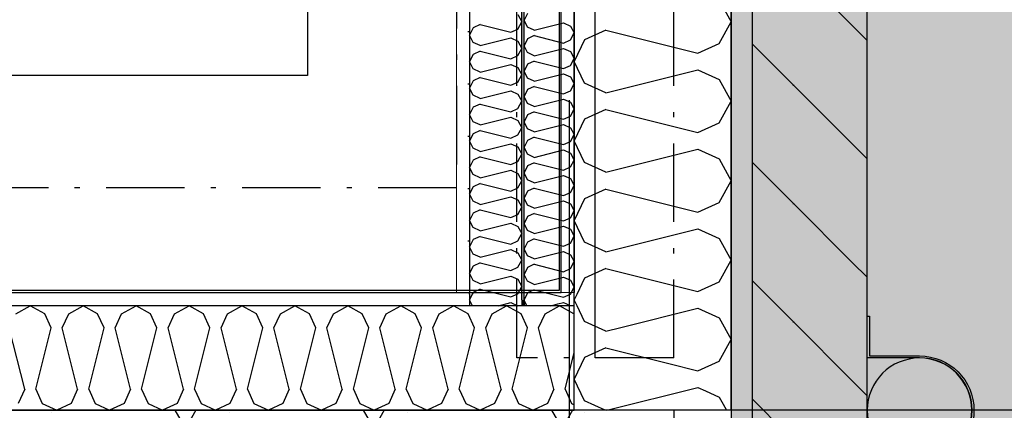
# Model space of a CAD drawing. Header units: millimetres. Extents: x -173281 to 144469, y -85977 to 83288.
# Tile 132 of 256: x -62003 to -61062, y -43812 to -43439. Entities that reach past the tile are written whole.
import ezdxf
from ezdxf.enums import TextEntityAlignment as Align

# ---------------------------------------------------------------- set-up
doc = ezdxf.new("R2010")
doc.units = ezdxf.units.MM
doc.header["$LTSCALE"] = 0.5
doc.header["$MEASUREMENT"] = 0
for name, pattern in [('Akselinje', [1500, 1000, -200, 100, -200]), ('Over snittplan', [260, 150, -50, 10, -50]), ('PLINE', [0]), ('Prikk & stiplet', [1340.555525, 705.555534, -352.777767, 0, -282.222223])]:
    doc.linetypes.add(name, pattern=pattern)
for name, color, linetype in [('223- Bjelker', 7, 'Continuous'), ('232- Ikke-bærende yttervegger', 7, 'Continuous'), ('232- Ikke-bærende yttervegger (Skravur)', 7, 'Continuous'), ('232- Ikke-bærende yttervegger (Skravur)(Nye konstruksjoner)', 7, 'Continuous'), ('232- Ikke-bærende yttervegger(Nye konstruksjoner)', 7, 'Continuous'), ('2411 Bærende innervegger betong', 7, 'Continuous'), ('2411 Bærende innervegger betong (Skravur)', 7, 'Continuous'), ('242- Ikke-bærende innervegger', 7, 'Continuous'), ('242- Ikke-bærende innervegger (Skravur)', 7, 'Continuous'), ('252- Gulv på grunn_ bunnplate', 7, 'Continuous'), ('256- Faste himlinger og overflatebehandling(Nye konstruksjoner)', 7, 'Continuous'), ('265- Gesimser_ takrenner og nedløp(Nye konstruksjoner)', 7, 'Continuous'), ('82-- Modullinjer', 7, 'Continuous'), ('862- M___Nettoareal(Nye konstruksjoner)', 7, 'Continuous'), ('862- M___Nettoareal(Polylinje)(Nye konstruksjoner)', 7, 'Continuous'), ('862- M___Nettoareal(Tekst)(Nye konstruksjoner)', 7, 'Continuous')]:
    doc.layers.add(name, color=color, linetype=linetype)
doc.layers.add('236- Innvendig kledning og overflate', color=7, linetype='Continuous', lineweight=0)
doc.layers.add('236- Innvendig kledning og overflate(Nye konstruksjoner)', color=7, linetype='Continuous', lineweight=0)
doc.styles.add('GENERATED_STYLE_1', font='arial.ttf')
doc.styles.add('GENERATED_STYLE_2', font='arial.ttf')
pattern_1 = [(0, (0, 0), (0, 86.60254), [0, -50]), (0, (25, 43.3), (0, 86.60254), [0, -50])]

# ---------------------------------------------------------------- blocks, each defined once
blk = doc.blocks.new('Rektor_A-128_12', base_point=(-63439.81, -42454.06))
at = {"layer": '862- M___Nettoareal(Polylinje)(Nye konstruksjoner)', "linetype": 'PLINE', "flags": 128}
blk.add_lwpolyline([(-60435.66, -41799.43), (-60435.66, -39791.93), (-65073.16, -39791.93), (-65073.16, -43699.43), (-63428.16, -43699.43), (-63428.16, -41936.93), (-63278.16, -41936.93), (-63278.16, -43699.43), (-61485.66, -43699.43), (-61485.66, -41799.43)], close=True, dxfattribs=at)
at = {"layer": '862- M___Nettoareal(Tekst)(Nye konstruksjoner)', "style": 'GENERATED_STYLE_1'}
for tag, height, p in [('DUMMY_862', 150, (-63557.67, -41147.4)), ('ROOM_NAME', 150, (-63557.67, -41787.58)), ('DUMMY_861', 100, (-63714.81, -41387.34)), ('ROOM_NUMBER', 100, (-63714.81, -41776.15)), ('DUMMY_863', 100, (-63321.95, -41753.3))]:
    blk.add_attdef(tag, text='', height=height, rotation=90, dxfattribs=at).set_placement(p, align=Align.TOP_LEFT)
blk = doc.blocks.new('*X387')
at = {"layer": '242- Ikke-bærende innervegger (Skravur)', "linetype": 'PLINE'}
for p, q in [((-62006.94, -43719.64), (-61993.12, -43711.93)), ((-61979.31, -43719.64), (-61993.12, -43711.93)), ((-61956.35, -43719.64), (-61942.54, -43711.93)), ((-61928.72, -43719.64), (-61942.54, -43711.93)), ((-61905.77, -43719.64), (-61891.95, -43711.93)), ((-61878.14, -43719.64), (-61891.95, -43711.93)), ((-61855.18, -43719.64), (-61841.37, -43711.93)), ((-61827.55, -43719.64), (-61841.37, -43711.93)), ((-61804.59, -43719.64), (-61790.78, -43711.93)), ((-61776.97, -43719.64), (-61790.78, -43711.93)), ((-61754.01, -43719.64), (-61740.19, -43711.93)), ((-61726.38, -43719.64), (-61740.19, -43711.93)), ((-61703.42, -43719.64), (-61689.61, -43711.93)), ((-61675.79, -43719.64), (-61689.61, -43711.93)), ((-61652.84, -43719.64), (-61639.02, -43711.93)), ((-61625.21, -43719.64), (-61639.02, -43711.93)), ((-61602.25, -43719.64), (-61588.44, -43711.93)), ((-61574.62, -43719.64), (-61588.44, -43711.93)), ((-61551.66, -43719.64), (-61537.85, -43711.93)), ((-61524.04, -43719.64), (-61537.85, -43711.93)), ((-61501.08, -43719.64), (-61487.26, -43711.93)), ((-61473.45, -43719.64), (-61487.26, -43711.93)), ((-61973.14, -43733.18), (-61979.31, -43719.64)), ((-61962.52, -43733.18), (-61956.35, -43719.64)), ((-61922.56, -43733.18), (-61928.72, -43719.64)), ((-61911.93, -43733.18), (-61905.77, -43719.64)), ((-61871.97, -43733.18), (-61878.14, -43719.64)), ((-61861.34, -43733.18), (-61855.18, -43719.64)), ((-61821.39, -43733.18), (-61827.55, -43719.64)), ((-61810.76, -43733.18), (-61804.59, -43719.64)), ((-61770.8, -43733.18), (-61776.97, -43719.64)), ((-61760.17, -43733.18), (-61754.01, -43719.64)), ((-61720.21, -43733.18), (-61726.38, -43719.64)), ((-61709.59, -43733.18), (-61703.42, -43719.64)), ((-61669.63, -43733.18), (-61675.79, -43719.64)), ((-61659, -43733.18), (-61652.84, -43719.64)), ((-61619.04, -43733.18), (-61625.21, -43719.64)), ((-61608.41, -43733.18), (-61602.25, -43719.64)), ((-61568.46, -43733.18), (-61574.62, -43719.64)), ((-61557.83, -43733.18), (-61551.66, -43719.64)), ((-61517.87, -43733.18), (-61524.04, -43719.64)), ((-61507.24, -43733.18), (-61501.08, -43719.64)), ((-61473.16, -43720.27), (-61473.45, -43719.64)), ((-61998.44, -43791.84), (-62013.1, -43733.18)), ((-61987.81, -43791.84), (-61973.14, -43733.18)), ((-61947.85, -43791.84), (-61962.52, -43733.18)), ((-61937.22, -43791.84), (-61922.56, -43733.18)), ((-61897.27, -43791.84), (-61911.93, -43733.18)), ((-61886.64, -43791.84), (-61871.97, -43733.18)), ((-61846.68, -43791.84), (-61861.34, -43733.18)), ((-61836.05, -43791.84), (-61821.39, -43733.18)), ((-61796.09, -43791.84), (-61810.76, -43733.18)), ((-61785.47, -43791.84), (-61770.8, -43733.18)), ((-61745.51, -43791.84), (-61760.17, -43733.18)), ((-61734.88, -43791.84), (-61720.21, -43733.18)), ((-61694.92, -43791.84), (-61709.59, -43733.18)), ((-61684.29, -43791.84), (-61669.63, -43733.18)), ((-61644.34, -43791.84), (-61659, -43733.18)), ((-61633.71, -43791.84), (-61619.04, -43733.18)), ((-61593.75, -43791.84), (-61608.41, -43733.18)), ((-61583.12, -43791.84), (-61568.46, -43733.18)), ((-61543.16, -43791.84), (-61557.83, -43733.18)), ((-61532.54, -43791.84), (-61517.87, -43733.18)), ((-61492.58, -43791.84), (-61507.24, -43733.18)), ((-61481.95, -43791.84), (-61473.16, -43756.68)), ((-61998.44, -43791.84), (-62004.6, -43805.39)), ((-61987.81, -43791.84), (-61981.65, -43805.39)), ((-61947.85, -43791.84), (-61954.02, -43805.39)), ((-61937.22, -43791.84), (-61931.06, -43805.39)), ((-61897.27, -43791.84), (-61903.43, -43805.39)), ((-61886.64, -43791.84), (-61880.47, -43805.39)), ((-61846.68, -43791.84), (-61852.84, -43805.39)), ((-61836.05, -43791.84), (-61829.89, -43805.39)), ((-61796.09, -43791.84), (-61802.26, -43805.39)), ((-61785.47, -43791.84), (-61779.3, -43805.39)), ((-61745.51, -43791.84), (-61751.67, -43805.39)), ((-61734.88, -43791.84), (-61728.72, -43805.39)), ((-61694.92, -43791.84), (-61701.09, -43805.39)), ((-61684.29, -43791.84), (-61678.13, -43805.39)), ((-61644.34, -43791.84), (-61650.5, -43805.39)), ((-61633.71, -43791.84), (-61627.54, -43805.39)), ((-61593.75, -43791.84), (-61599.91, -43805.39)), ((-61583.12, -43791.84), (-61576.96, -43805.39)), ((-61543.16, -43791.84), (-61549.33, -43805.39)), ((-61532.54, -43791.84), (-61526.37, -43805.39)), ((-61492.58, -43791.84), (-61498.74, -43805.39)), ((-61481.95, -43791.84), (-61475.79, -43805.39)), ((-61981.65, -43805.39), (-61967.83, -43811.93)), ((-61954.02, -43805.39), (-61967.83, -43811.93)), ((-61931.06, -43805.39), (-61917.24, -43811.93)), ((-61903.43, -43805.39), (-61917.24, -43811.93)), ((-61880.47, -43805.39), (-61866.66, -43811.93)), ((-61852.84, -43805.39), (-61866.66, -43811.93)), ((-61829.89, -43805.39), (-61816.07, -43811.93)), ((-61802.26, -43805.39), (-61816.07, -43811.93)), ((-61779.3, -43805.39), (-61765.49, -43811.93)), ((-61751.67, -43805.39), (-61765.49, -43811.93)), ((-61728.72, -43805.39), (-61714.9, -43811.93)), ((-61701.09, -43805.39), (-61714.9, -43811.93)), ((-61678.13, -43805.39), (-61664.31, -43811.93)), ((-61650.5, -43805.39), (-61664.31, -43811.93)), ((-61627.54, -43805.39), (-61613.73, -43811.93)), ((-61599.91, -43805.39), (-61613.73, -43811.93)), ((-61576.96, -43805.39), (-61563.14, -43811.93)), ((-61549.33, -43805.39), (-61563.14, -43811.93)), ((-61526.37, -43805.39), (-61512.56, -43811.93)), ((-61498.74, -43805.39), (-61512.56, -43811.93)), ((-61475.79, -43805.39), (-61473.16, -43806.63))]:
    blk.add_line(p, q, dxfattribs=at)
blk = doc.blocks.new('*X389')
at = {"layer": '232- Ikke-bærende yttervegger (Skravur)', "linetype": 'PLINE'}
for p in [(-61470.76, -43701.23), (-61470.49, -43711.93)]:
    blk.add_line(p, (-61473.16, -43706.29), dxfattribs=at)
blk = doc.blocks.new('*X390')
at = {"layer": '232- Ikke-bærende yttervegger (Skravur)', "linetype": 'PLINE'}
for p, q in [((-61463.35, -43727.01), (-61470.49, -43711.93)), ((-61443.03, -43736.26), (-61463.35, -43727.01)), ((-61443.03, -43736.26), (-61428.8, -43732.7)), ((-61443.03, -43752.2), (-61463.35, -43761.45)), ((-61443.03, -43752.2), (-61382.68, -43767.29)), ((-61463.35, -43761.45), (-61473.16, -43782.17)), ((-61463.35, -43802.89), (-61473.16, -43782.17)), ((-61442.19, -43811.93), (-61355.04, -43790.14)), ((-61355.04, -43790.14), (-61347.84, -43793.42)), ((-61443.5, -43811.93), (-61463.35, -43802.89)), ((-61331.01, -43806.04), (-61327.73, -43811.93))]:
    blk.add_line(p, q, dxfattribs=at)
blk = doc.blocks.new('*X391')
at = {"layer": '232- Ikke-bærende yttervegger (Skravur)', "linetype": 'PLINE'}
for p, q in [((-61334.72, -43419.99), (-61323.16, -43440.71)), ((-61334.72, -43461.44), (-61323.16, -43440.71)), ((-61443.03, -43448.68), (-61463.35, -43457.93)), ((-61443.03, -43448.68), (-61355.04, -43470.68)), ((-61463.35, -43457.93), (-61473.16, -43478.65)), ((-61355.04, -43470.68), (-61334.72, -43461.44)), ((-61463.35, -43499.38), (-61473.16, -43478.65)), ((-61443.03, -43508.62), (-61355.04, -43486.62)), ((-61355.04, -43486.62), (-61334.72, -43495.87)), ((-61443.03, -43508.62), (-61463.35, -43499.38)), ((-61334.72, -43495.87), (-61323.16, -43516.59)), ((-61334.72, -43537.31), (-61323.16, -43516.59)), ((-61443.03, -43524.56), (-61463.35, -43533.81)), ((-61443.03, -43524.56), (-61355.04, -43546.56)), ((-61463.35, -43533.81), (-61473.16, -43554.53)), ((-61355.04, -43546.56), (-61334.72, -43537.31)), ((-61463.35, -43575.25), (-61473.16, -43554.53)), ((-61443.03, -43584.5), (-61355.04, -43562.5)), ((-61355.04, -43562.5), (-61334.72, -43571.75)), ((-61443.03, -43584.5), (-61463.35, -43575.25)), ((-61334.72, -43571.75), (-61323.16, -43592.47)), ((-61334.72, -43613.19), (-61323.16, -43592.47)), ((-61443.03, -43600.44), (-61463.35, -43609.69)), ((-61443.03, -43600.44), (-61355.04, -43622.44)), ((-61463.35, -43609.69), (-61473.16, -43630.41)), ((-61355.04, -43622.44), (-61334.72, -43613.19)), ((-61463.35, -43651.13), (-61473.16, -43630.41)), ((-61443.03, -43660.38), (-61355.04, -43638.38)), ((-61355.04, -43638.38), (-61334.72, -43647.63)), ((-61443.03, -43660.38), (-61463.35, -43651.13)), ((-61334.72, -43647.63), (-61323.16, -43668.35)), ((-61334.72, -43689.07), (-61323.16, -43668.35)), ((-61443.03, -43676.32), (-61463.35, -43685.57)), ((-61443.03, -43676.32), (-61355.04, -43698.32)), ((-61463.35, -43685.57), (-61470.76, -43701.23)), ((-61355.04, -43698.32), (-61334.72, -43689.07)), ((-61428.8, -43732.7), (-61355.04, -43714.26)), ((-61355.04, -43714.26), (-61334.72, -43723.51)), ((-61334.72, -43723.51), (-61323.16, -43744.23)), ((-61334.72, -43764.95), (-61323.16, -43744.23)), ((-61355.04, -43774.2), (-61334.72, -43764.95)), ((-61382.68, -43767.29), (-61355.04, -43774.2)), ((-61347.84, -43793.42), (-61334.72, -43799.39)), ((-61334.72, -43799.39), (-61331.01, -43806.04))]:
    blk.add_line(p, q, dxfattribs=at)
blk = doc.blocks.new('*X741')
at = {"layer": '232- Ikke-bærende yttervegger (Skravur)(Nye konstruksjoner)', "linetype": 'PLINE'}
for p, q in [((-61570.7, -43701.09), (-61573.16, -43706.29)), ((-61570.49, -43711.93), (-61573.16, -43706.29)), ((-61545.71, -43711.93), (-61533.79, -43708.95)), ((-61533.79, -43708.95), (-61527.24, -43711.93))]:
    blk.add_line(p, q, dxfattribs=at)
blk = doc.blocks.new('*X742')
at = {"layer": '232- Ikke-bærende yttervegger (Skravur)(Nye konstruksjoner)', "linetype": 'PLINE'}
for p, q in [((-61518.49, -43711.93), (-61521.01, -43706.61)), ((-61495.71, -43711.93), (-61488.77, -43710.19)), ((-61477.68, -43711.42), (-61476.86, -43711.8)), ((-61476.86, -43711.8), (-61476.79, -43711.93))]:
    blk.add_line(p, q, dxfattribs=at)
blk = doc.blocks.new('*X745')
at = {"layer": '232- Ikke-bærende yttervegger (Skravur)(Nye konstruksjoner)', "linetype": 'PLINE'}
for p, q in [((-61518.02, -43432.57), (-61521.16, -43439.2)), ((-61518.02, -43445.83), (-61521.16, -43439.2)), ((-61511.52, -43448.79), (-61518.02, -43445.83)), ((-61511.52, -43448.79), (-61483.36, -43441.75)), ((-61483.36, -43441.75), (-61476.86, -43444.71)), ((-61476.86, -43444.71), (-61473.16, -43451.34)), ((-61511.52, -43453.89), (-61518.02, -43456.85)), ((-61511.52, -43453.89), (-61483.36, -43460.93)), ((-61476.86, -43457.97), (-61473.16, -43451.34)), ((-61518.02, -43456.85), (-61521.16, -43463.48)), ((-61518.02, -43470.11), (-61521.16, -43463.48)), ((-61483.36, -43460.93), (-61476.86, -43457.97)), ((-61511.52, -43473.07), (-61518.02, -43470.11)), ((-61511.52, -43473.07), (-61483.36, -43466.03)), ((-61483.36, -43466.03), (-61476.86, -43468.99)), ((-61476.86, -43468.99), (-61473.16, -43475.62)), ((-61518.02, -43481.13), (-61521.16, -43487.76)), ((-61511.52, -43478.17), (-61518.02, -43481.13)), ((-61511.52, -43478.17), (-61483.36, -43485.21)), ((-61483.36, -43485.21), (-61476.86, -43482.25)), ((-61476.86, -43482.25), (-61473.16, -43475.62)), ((-61518.02, -43494.39), (-61521.16, -43487.76)), ((-61511.52, -43497.35), (-61483.36, -43490.31)), ((-61483.36, -43490.31), (-61476.86, -43493.27)), ((-61476.86, -43493.27), (-61473.16, -43499.9)), ((-61511.52, -43497.35), (-61518.02, -43494.39)), ((-61511.52, -43502.45), (-61518.02, -43505.41)), ((-61511.52, -43502.45), (-61483.36, -43509.49)), ((-61476.86, -43506.53), (-61473.16, -43499.9)), ((-61518.02, -43505.41), (-61521.16, -43512.04)), ((-61518.02, -43518.67), (-61521.16, -43512.04)), ((-61483.36, -43509.49), (-61476.86, -43506.53)), ((-61511.52, -43521.63), (-61518.02, -43518.67)), ((-61511.52, -43521.63), (-61483.36, -43514.59)), ((-61483.36, -43514.59), (-61476.86, -43517.55)), ((-61476.86, -43517.55), (-61473.16, -43524.18)), ((-61518.02, -43529.69), (-61521.16, -43536.32)), ((-61511.52, -43526.73), (-61518.02, -43529.69)), ((-61511.52, -43526.73), (-61483.36, -43533.77)), ((-61483.36, -43533.77), (-61476.86, -43530.81)), ((-61476.86, -43530.81), (-61473.16, -43524.18)), ((-61518.02, -43542.95), (-61521.16, -43536.32)), ((-61511.52, -43545.91), (-61483.36, -43538.87)), ((-61483.36, -43538.87), (-61476.86, -43541.83)), ((-61511.52, -43545.91), (-61518.02, -43542.95)), ((-61476.86, -43541.83), (-61473.16, -43548.46)), ((-61476.86, -43555.09), (-61473.16, -43548.46)), ((-61518.02, -43553.97), (-61521.16, -43560.6)), ((-61511.52, -43551.01), (-61518.02, -43553.97)), ((-61511.52, -43551.01), (-61483.36, -43558.05)), ((-61483.36, -43558.05), (-61476.86, -43555.09)), ((-61518.02, -43567.23), (-61521.16, -43560.6)), ((-61511.52, -43570.19), (-61518.02, -43567.23)), ((-61511.52, -43570.19), (-61483.36, -43563.15)), ((-61483.36, -43563.15), (-61476.86, -43566.11)), ((-61476.86, -43566.11), (-61473.16, -43572.74)), ((-61518.02, -43578.25), (-61521.16, -43584.88)), ((-61511.52, -43575.29), (-61518.02, -43578.25)), ((-61511.52, -43575.29), (-61483.36, -43582.33)), ((-61476.86, -43579.37), (-61473.16, -43572.74)), ((-61518.02, -43591.51), (-61521.16, -43584.88)), ((-61511.52, -43594.47), (-61483.36, -43587.43)), ((-61483.36, -43582.33), (-61476.86, -43579.37)), ((-61483.36, -43587.43), (-61476.86, -43590.39)), ((-61511.52, -43594.47), (-61518.02, -43591.51)), ((-61476.86, -43590.39), (-61473.16, -43597.02)), ((-61476.86, -43603.66), (-61473.16, -43597.02)), ((-61518.02, -43602.53), (-61521.16, -43609.17)), ((-61511.52, -43599.58), (-61518.02, -43602.53)), ((-61511.52, -43599.58), (-61483.36, -43606.61)), ((-61483.36, -43606.61), (-61476.86, -43603.66)), ((-61518.02, -43615.8), (-61521.16, -43609.17)), ((-61511.52, -43618.76), (-61518.02, -43615.8)), ((-61511.52, -43618.76), (-61483.36, -43611.72)), ((-61483.36, -43611.72), (-61476.86, -43614.67)), ((-61476.86, -43614.67), (-61473.16, -43621.31)), ((-61511.52, -43623.86), (-61518.02, -43626.82)), ((-61511.52, -43623.86), (-61483.36, -43630.9)), ((-61476.86, -43627.94), (-61473.16, -43621.31)), ((-61518.02, -43626.82), (-61521.16, -43633.45)), ((-61518.02, -43640.08), (-61521.16, -43633.45)), ((-61483.36, -43630.9), (-61476.86, -43627.94)), ((-61511.52, -43643.04), (-61518.02, -43640.08)), ((-61511.52, -43643.04), (-61483.36, -43636)), ((-61483.36, -43636), (-61476.86, -43638.96)), ((-61476.86, -43638.96), (-61473.16, -43645.59)), ((-61518.02, -43651.1), (-61521.16, -43657.73)), ((-61511.52, -43648.14), (-61518.02, -43651.1)), ((-61511.52, -43648.14), (-61483.36, -43655.18)), ((-61483.36, -43655.18), (-61476.86, -43652.22)), ((-61476.86, -43652.22), (-61473.16, -43645.59)), ((-61518.02, -43664.36), (-61521.16, -43657.73)), ((-61511.52, -43667.32), (-61483.36, -43660.28)), ((-61483.36, -43660.28), (-61476.86, -43663.24)), ((-61511.52, -43667.32), (-61518.02, -43664.36)), ((-61511.52, -43672.42), (-61518.02, -43675.38)), ((-61511.52, -43672.42), (-61483.36, -43679.46)), ((-61476.86, -43663.24), (-61473.16, -43669.87)), ((-61476.86, -43676.5), (-61473.16, -43669.87)), ((-61518.02, -43675.38), (-61521.16, -43682.01)), ((-61483.36, -43679.46), (-61476.86, -43676.5)), ((-61518.02, -43688.64), (-61521.16, -43682.01)), ((-61511.52, -43691.6), (-61518.02, -43688.64)), ((-61511.52, -43691.6), (-61483.36, -43684.56)), ((-61483.36, -43684.56), (-61476.86, -43687.52)), ((-61476.86, -43687.52), (-61473.16, -43694.15)), ((-61518.02, -43699.66), (-61521.16, -43706.29)), ((-61511.52, -43696.7), (-61518.02, -43699.66)), ((-61511.52, -43696.7), (-61483.36, -43703.74)), ((-61476.86, -43700.78), (-61473.16, -43694.15)), ((-61521.01, -43706.61), (-61521.16, -43706.29)), ((-61488.77, -43710.19), (-61483.36, -43708.84)), ((-61483.36, -43703.74), (-61476.86, -43700.78)), ((-61483.36, -43708.84), (-61477.68, -43711.42))]:
    blk.add_line(p, q, dxfattribs=at)
blk = doc.blocks.new('*X747')
at = {"layer": '232- Ikke-bærende yttervegger (Skravur)(Nye konstruksjoner)', "linetype": 'PLINE'}
for p, q in [((-61527.01, -43433.81), (-61523.16, -43440.71)), ((-61569.89, -43446.45), (-61573.16, -43453.36)), ((-61563.12, -43443.37), (-61569.89, -43446.45)), ((-61563.12, -43443.37), (-61533.79, -43450.7)), ((-61527.01, -43447.62), (-61523.16, -43440.71)), ((-61569.89, -43460.27), (-61573.16, -43453.36)), ((-61563.12, -43463.35), (-61533.79, -43456.02)), ((-61533.79, -43450.7), (-61527.01, -43447.62)), ((-61533.79, -43456.02), (-61527.01, -43459.1)), ((-61563.12, -43463.35), (-61569.89, -43460.27)), ((-61527.01, -43459.1), (-61523.16, -43466.01)), ((-61569.89, -43471.75), (-61573.16, -43478.65)), ((-61563.12, -43468.66), (-61569.89, -43471.75)), ((-61563.12, -43468.66), (-61533.79, -43476)), ((-61533.79, -43476), (-61527.01, -43472.91)), ((-61527.01, -43472.91), (-61523.16, -43466.01)), ((-61569.89, -43485.56), (-61573.16, -43478.65)), ((-61563.12, -43488.64), (-61533.79, -43481.31)), ((-61533.79, -43481.31), (-61527.01, -43484.39)), ((-61563.12, -43488.64), (-61569.89, -43485.56)), ((-61527.01, -43484.39), (-61523.16, -43491.3)), ((-61527.01, -43498.21), (-61523.16, -43491.3)), ((-61569.89, -43497.04), (-61573.16, -43503.95)), ((-61563.12, -43493.96), (-61569.89, -43497.04)), ((-61563.12, -43493.96), (-61533.79, -43501.29)), ((-61533.79, -43501.29), (-61527.01, -43498.21)), ((-61569.89, -43510.85), (-61573.16, -43503.95)), ((-61563.12, -43513.94), (-61569.89, -43510.85)), ((-61563.12, -43513.94), (-61533.79, -43506.6)), ((-61533.79, -43506.6), (-61527.01, -43509.69)), ((-61527.01, -43509.69), (-61523.16, -43516.59)), ((-61563.12, -43519.25), (-61569.89, -43522.33)), ((-61563.12, -43519.25), (-61533.79, -43526.58)), ((-61527.01, -43523.5), (-61523.16, -43516.59)), ((-61569.89, -43522.33), (-61573.16, -43529.24)), ((-61569.89, -43536.15), (-61573.16, -43529.24)), ((-61533.79, -43526.58), (-61527.01, -43523.5)), ((-61563.12, -43539.23), (-61569.89, -43536.15)), ((-61563.12, -43539.23), (-61533.79, -43531.9)), ((-61533.79, -43531.9), (-61527.01, -43534.98)), ((-61527.01, -43534.98), (-61523.16, -43541.89)), ((-61569.89, -43547.63), (-61573.16, -43554.53)), ((-61563.12, -43544.54), (-61569.89, -43547.63)), ((-61563.12, -43544.54), (-61533.79, -43551.88)), ((-61533.79, -43551.88), (-61527.01, -43548.79)), ((-61527.01, -43548.79), (-61523.16, -43541.89)), ((-61569.89, -43561.44), (-61573.16, -43554.53)), ((-61563.12, -43564.52), (-61533.79, -43557.19)), ((-61533.79, -43557.19), (-61527.01, -43560.27)), ((-61563.12, -43564.52), (-61569.89, -43561.44)), ((-61527.01, -43560.27), (-61523.16, -43567.18)), ((-61527.01, -43574.09), (-61523.16, -43567.18)), ((-61569.89, -43572.92), (-61573.16, -43579.83)), ((-61563.12, -43569.84), (-61569.89, -43572.92)), ((-61563.12, -43569.84), (-61533.79, -43577.17)), ((-61533.79, -43577.17), (-61527.01, -43574.09)), ((-61569.89, -43586.73), (-61573.16, -43579.83)), ((-61563.12, -43589.81), (-61569.89, -43586.73)), ((-61563.12, -43589.81), (-61533.79, -43582.48)), ((-61533.79, -43582.48), (-61527.01, -43585.56)), ((-61527.01, -43585.56), (-61523.16, -43592.47)), ((-61563.12, -43595.13), (-61569.89, -43598.21)), ((-61563.12, -43595.13), (-61533.79, -43602.46)), ((-61527.01, -43599.38), (-61523.16, -43592.47)), ((-61569.89, -43598.21), (-61573.16, -43605.12)), ((-61569.89, -43612.03), (-61573.16, -43605.12)), ((-61533.79, -43602.46), (-61527.01, -43599.38)), ((-61563.12, -43615.11), (-61569.89, -43612.03)), ((-61563.12, -43615.11), (-61533.79, -43607.78)), ((-61533.79, -43607.78), (-61527.01, -43610.86)), ((-61527.01, -43610.86), (-61523.16, -43617.76)), ((-61569.89, -43623.5), (-61573.16, -43630.41)), ((-61563.12, -43620.42), (-61569.89, -43623.5)), ((-61563.12, -43620.42), (-61533.79, -43627.75)), ((-61533.79, -43627.75), (-61527.01, -43624.67)), ((-61527.01, -43624.67), (-61523.16, -43617.76)), ((-61569.89, -43637.32), (-61573.16, -43630.41)), ((-61563.12, -43640.4), (-61533.79, -43633.07)), ((-61533.79, -43633.07), (-61527.01, -43636.15)), ((-61563.12, -43640.4), (-61569.89, -43637.32)), ((-61527.01, -43636.15), (-61523.16, -43643.06)), ((-61527.01, -43649.97), (-61523.16, -43643.06)), ((-61569.89, -43648.8), (-61573.16, -43655.7)), ((-61563.12, -43645.71), (-61569.89, -43648.8)), ((-61563.12, -43645.71), (-61533.79, -43653.05)), ((-61533.79, -43653.05), (-61527.01, -43649.97)), ((-61569.89, -43662.61), (-61573.16, -43655.7)), ((-61563.12, -43665.69), (-61569.89, -43662.61)), ((-61563.12, -43665.69), (-61533.79, -43658.36)), ((-61533.79, -43658.36), (-61527.01, -43661.44)), ((-61527.01, -43661.44), (-61523.16, -43668.35)), ((-61563.12, -43671.01), (-61569.89, -43674.09)), ((-61563.12, -43671.01), (-61533.79, -43678.34)), ((-61527.01, -43675.26), (-61523.16, -43668.35)), ((-61569.89, -43674.09), (-61573.16, -43681)), ((-61569.89, -43687.9), (-61573.16, -43681)), ((-61533.79, -43678.34), (-61527.01, -43675.26)), ((-61563.12, -43690.99), (-61569.89, -43687.9)), ((-61563.12, -43690.99), (-61533.79, -43683.65)), ((-61533.79, -43683.65), (-61527.01, -43686.74)), ((-61527.01, -43686.74), (-61523.16, -43693.64)), ((-61569.89, -43699.38), (-61570.7, -43701.09)), ((-61563.12, -43696.3), (-61569.89, -43699.38)), ((-61563.12, -43696.3), (-61533.79, -43703.63)), ((-61533.79, -43703.63), (-61527.01, -43700.55)), ((-61527.01, -43700.55), (-61523.16, -43693.64))]:
    blk.add_line(p, q, dxfattribs=at)
blk = doc.blocks.new('Standard grid marker[180]', base_point=(-61478.16, 26434.41))
at = {"layer": '82-- Modullinjer', "linetype": 'Akselinje'}
blk.add_line((-61478.16, 26234.41), (-61478.16, -50174.43), dxfattribs=at)
at = {"layer": '82-- Modullinjer', "style": 'GENERATED_STYLE_2'}
for tag, p in [('AC_MarkerText_1_0', (-61605.66, 26644.41)), ('AC_MarkerText_1_1', (-61605.66, -50664.43))]:
    blk.add_attdef(tag, text='', height=175, rotation=90, dxfattribs=at).set_placement(p, align=Align.TOP_CENTER)
blk = doc.blocks.new('Standard grid marker[192]', base_point=(20939.46, -43811.93))
at = {"layer": '82-- Modullinjer', "linetype": 'Akselinje'}
blk.add_line((20739.46, -43811.93), (-81321.28, -43811.93), dxfattribs=at)
at = {"layer": '82-- Modullinjer', "style": 'GENERATED_STYLE_2'}
for tag, p in [('AC_MarkerText_1_1', (-81898.78, -43851.93)), ('AC_MarkerText_1_0', (21061.96, -43851.93))]:
    blk.add_attdef(tag, text='', height=175, rotation=90, dxfattribs=at).set_placement(p, align=Align.TOP_CENTER)
blk = doc.blocks.new('Nedløp kompleks[313]', base_point=(-61143.16, -43811.93))
at = {"layer": '265- Gesimser_ takrenner og nedløp(Nye konstruksjoner)', "linetype": 'PLINE', "flags": 128}
for points in [[(-61193.16, -43901.93), (-61193.16, -43862.13), (-61143.16, -43862.13, 1), (-61143.16, -43761.73), (-61193.16, -43761.73), (-61193.16, -43721.93), (-61191.16, -43721.93), (-61191.16, -43759.93), (-61143.16, -43759.93, -1), (-61143.16, -43863.93), (-61191.16, -43863.93), (-61191.16, -43901.93)], [(-61193.16, -43901.93), (-61193.16, -43862.13), (-61143.16, -43862.13, 1), (-61143.16, -43761.73), (-61193.16, -43761.73), (-61193.16, -43721.93), (-61191.16, -43721.93), (-61191.16, -43759.93), (-61143.16, -43759.93, -1), (-61143.16, -43863.93), (-61191.16, -43863.93), (-61191.16, -43901.93)], [(-61193.16, -43901.93), (-61193.16, -43862.13), (-61143.16, -43862.13, 1), (-61143.16, -43761.73), (-61193.16, -43761.73), (-61193.16, -43721.93), (-61191.16, -43721.93), (-61191.16, -43759.93), (-61143.16, -43759.93, -1), (-61143.16, -43863.93), (-61191.16, -43863.93), (-61191.16, -43901.93)], [(-61193.16, -43901.93), (-61193.16, -43862.13), (-61143.16, -43862.13, 1), (-61143.16, -43761.73), (-61193.16, -43761.73), (-61193.16, -43721.93), (-61191.16, -43721.93), (-61191.16, -43759.93), (-61143.16, -43759.93, -1), (-61143.16, -43863.93), (-61191.16, -43863.93), (-61191.16, -43901.93)], [(-61193.16, -43901.93), (-61193.16, -43862.13), (-61143.16, -43862.13, 1), (-61143.16, -43761.73), (-61193.16, -43761.73), (-61193.16, -43721.93), (-61191.16, -43721.93), (-61191.16, -43759.93), (-61143.16, -43759.93, -1), (-61143.16, -43863.93), (-61191.16, -43863.93), (-61191.16, -43901.93)], [(-61143.16, -43761.93, 1), (-61143.16, -43861.93, 1)]]:
    blk.add_lwpolyline(points, format="xyb", close=True, dxfattribs=at)

msp = doc.modelspace()

# ---------------------------------------------------------------- hatches: boundary and pattern name
at = {"layer": '232- Ikke-bærende yttervegger (Skravur)', "linetype": 'Continuous'}
h = msp.add_hatch(dxfattribs=at)
h.set_pattern_fill('Skrålinjer_2', color=256, style=0, pattern_type=2)
h.set_pattern_definition([(135, (0, 0), (56.56854, 56.56854), [80, 0])])
h.paths.add_polyline_path([(-61193.16, -44036.93), (-61193.16, -42081.93), (-61303.16, -42081.93), (-61303.16, -44036.93)])
at = {"layer": '232- Ikke-bærende yttervegger (Skravur)(Nye konstruksjoner)', "linetype": 'Continuous'}
h = msp.add_hatch(dxfattribs=at)
h.set_pattern_fill('Gips', color=256, style=0, pattern_type=2)
h.set_pattern_definition([(90, (0, 0), (-86.60254, 0), [0, -50]), (90, (-43.3, 25), (-86.60254, 0), [0, -50])])
h.paths.add_polyline_path([(-61585.66, -43699.43), (-61573.16, -43699.43), (-61573.16, -41811.93), (-61585.66, -41811.93)])
for points in [[(-61523.16, -41863.93), (-61523.16, -43706.37), (-61521.16, -43706.59), (-61521.16, -41863.93)], [(-61521.16, -43706.59), (-61523.16, -43706.37), (-61523.16, -43711.93), (-61521.16, -43711.93)]]:
    msp.add_hatch(color=256, dxfattribs=at).paths.add_polyline_path(points)
h = msp.add_hatch(dxfattribs=at)
h.set_pattern_fill('Gips', color=256, style=0, pattern_type=2)
h.set_pattern_definition(pattern_1)
h.paths.add_polyline_path([(-61585.66, -43699.43), (-63278.16, -43699.43), (-63278.16, -43711.93), (-61585.66, -43711.93)])
h = msp.add_hatch(dxfattribs=at)
h.set_pattern_fill('Gips', color=256, style=0, pattern_type=2)
h.set_pattern_definition(pattern_1)
h.paths.add_polyline_path([(-61573.16, -43699.43), (-61585.66, -43699.43), (-61573.16, -43700.82)])
h = msp.add_hatch(dxfattribs=at)
h.set_pattern_fill('Gips', color=256, style=0, pattern_type=2)
h.set_pattern_definition(pattern_1)
h.paths.add_polyline_path([(-61573.16, -43700.82), (-61585.66, -43699.43), (-61585.66, -43711.93), (-61573.16, -43711.93)])
at = {"layer": '2411 Bærende innervegger betong (Skravur)', "linetype": 'Continuous'}
h = msp.add_hatch(dxfattribs=at)
h.set_pattern_fill('Betong_strukturell', color=256, style=0, pattern_type=2)
h.set_pattern_definition([(180, (0, 0), (0, 311.7692), [30, -150]), (180, (-90, -155.9), (0, 311.7692), [30, -150]), (240, (0, 0), (-270, 155.8846), [30, -150]), (240, (-180, 2e-14), (-270, 155.8846), [30, -150]), (300, (-30, 4e-15), (270, 155.8846), [30, -150]), (300, (-210, 3e-14), (270, 155.8846), [30, -150]), (180, (-4e-15, -30), (0, 60.000002), [0, -60, 0, -90.000004]), (225, (-30, -30), (-42.42641, 42.42641), [0, -45, 0, -75.000003])])
h.paths.add_polyline_path([(-63278.16, -44011.93), (-61378.16, -44011.93), (-61378.16, -43811.93), (-63278.16, -43811.93)])
at = {"layer": '242- Ikke-bærende innervegger (Skravur)', "linetype": 'Continuous'}
h = msp.add_hatch(dxfattribs=at)
h.set_pattern_fill('Gips', color=256, style=0, pattern_type=2)
h.set_pattern_definition([(180, (0, 0), (0, 86.60254), [0, -50]), (180, (-25, -43.3), (0, 86.60254), [0, -50])])
h.paths.add_polyline_path([(-61473.16, -43699.43), (-63278.16, -43699.43), (-63278.16, -43711.93), (-61473.16, -43711.93)])
at = {"layer": '256- Faste himlinger og overflatebehandling(Nye konstruksjoner)', "linetype": 'Continuous'}
msp.add_hatch(color=256, dxfattribs=at).paths.add_polyline_path([(-77573.16, -45166.93), (-76163.16, -45166.93), (-76163.16, -46156.93), (-69793.16, -46156.93), (-66143.16, -46186.93), (-60353.16, -46186.93), (-60353.16, -43186.93), (-59123.16, -43186.93), (-59123.16, -36146.93), (-60353.16, -36146.93), (-60353.16, -12056.93), (-61323.16, -12056.93), (-61323.16, -14921.93), (-61193.16, -14921.93), (-61193.16, -15296.93), (-61378.16, -15296.93), (-61378.16, -25536.93), (-61193.16, -25536.93), (-61193.16, -25911.93), (-61323.16, -25911.93), (-61323.16, -37221.93), (-60173.16, -37221.93), (-60173.16, -42061.93), (-61323.16, -42061.93), (-61323.16, -43961.93), (-70863.16, -43961.93), (-70863.16, -45161.93), (-75178.16, -45161.93), (-75178.16, -43961.93), (-76398.16, -43961.93), (-76398.16, -44096.93), (-76683.16, -44096.93), (-76683.16, -39207.93), (-77573.16, -39207.93)])

# ---------------------------------------------------------------- linework, layer by layer
at = {"layer": '223- Bjelker', "linetype": 'Over snittplan'}
for p, q in [((-61528.16, -43761.93), (-61528.16, -35416.93)), ((-61378.16, -43761.93), (-61378.16, -35416.93)), ((-61378.16, -43761.93), (-61528.16, -43761.93))]:
    msp.add_line(p, q, dxfattribs=at)
at = {"layer": '223- Bjelker', "linetype": 'Prikk & stiplet'}
msp.add_line((-61453.16, -43761.93), (-61453.16, -35416.93), dxfattribs=at)
at = {"layer": '232- Ikke-bærende yttervegger', "linetype": 'PLINE', "flags": 128}
for points in [[(-61473.16, -41911.93), (-61473.16, -43699.43)], [(-61323.16, -43811.93), (-61323.16, -42061.93)], [(-61303.16, -42081.93), (-61303.16, -44036.93)], [(-61193.16, -44146.93), (-61193.16, -42081.93)]]:
    msp.add_lwpolyline(points, dxfattribs=at)
at = {"layer": '232- Ikke-bærende yttervegger(Nye konstruksjoner)', "linetype": 'PLINE'}
for p, q in [((-61573.16, -41861.93), (-61573.16, -43699.43)), ((-61523.16, -43706.37), (-61523.16, -41861.93)), ((-61521.16, -43706.59), (-61521.16, -41863.93)), ((-61573.16, -43700.82), (-61573.16, -43699.43)), ((-61573.16, -43700.82), (-61573.16, -43699.43)), ((-61573.16, -43700.82), (-61573.16, -43711.93)), ((-61573.16, -43700.82), (-61573.16, -43711.93)), ((-61523.16, -43706.37), (-61523.16, -43711.93)), ((-61521.16, -43706.59), (-61521.16, -43711.93))]:
    msp.add_line(p, q, dxfattribs=at)
at = {"layer": '232- Ikke-bærende yttervegger(Nye konstruksjoner)', "linetype": 'PLINE', "flags": 128}
for points in [[(-61473.16, -43711.93), (-61473.16, -42056.93)], [(-61523.16, -43711.93), (-61573.16, -43711.93)], [(-61521.16, -43711.93), (-61523.16, -43711.93)], [(-61473.16, -43711.93), (-61521.16, -43711.93)]]:
    msp.add_lwpolyline(points, dxfattribs=at)
at = {"layer": '236- Innvendig kledning og overflate', "linetype": 'PLINE', "flags": 128}
msp.add_lwpolyline([(-61473.16, -43699.43), (-63278.16, -43699.43)], dxfattribs=at)
at = {"layer": '236- Innvendig kledning og overflate(Nye konstruksjoner)', "linetype": 'PLINE', "flags": 128}
for points in [[(-61585.66, -41799.43), (-61585.66, -43699.43)], [(-61585.66, -43699.43), (-63278.16, -43699.43)], [(-63278.16, -43711.93), (-61573.16, -43711.93)]]:
    msp.add_lwpolyline(points, dxfattribs=at)
at = {"layer": '2411 Bærende innervegger betong', "linetype": 'PLINE', "flags": 128}
for points in [[(-61378.16, -43811.93), (-63278.16, -43811.93)], [(-61378.16, -43811.93), (-61378.16, -44011.93)]]:
    msp.add_lwpolyline(points, dxfattribs=at)
at = {"layer": '242- Ikke-bærende innervegger', "linetype": 'PLINE'}
for p, q in [((-61473.16, -43711.93), (-61473.16, -43699.43)), ((-61473.16, -43711.93), (-61473.16, -43699.43)), ((-61473.16, -43711.93), (-63278.16, -43711.93)), ((-61473.16, -43811.93), (-61473.16, -43711.93)), ((-61473.16, -43811.93), (-61473.16, -43711.93))]:
    msp.add_line(p, q, dxfattribs=at)
at = {"layer": '242- Ikke-bærende innervegger', "linetype": 'PLINE', "flags": 128}
for points in [[(-63278.16, -43811.93), (-61473.16, -43811.93)], [(-61323.16, -43811.93), (-61473.16, -43811.93)]]:
    msp.add_lwpolyline(points, dxfattribs=at)
at = {"layer": '252- Gulv på grunn_ bunnplate', "linetype": 'PLINE', "flags": 128}
msp.add_lwpolyline([(-77653.66, -28236.43), (-76468.16, -28236.43), (-76468.16, -25956.93), (-68648.16, -25956.93), (-68648.16, -14971.93), (-68648.16, -14846.93), (-70768.16, -14846.93), (-70768.16, -11941.93), (-75053.66, -11941.93), (-75053.66, 2273.07), (-74818.16, 2273.07), (-74818.16, 4673.07), (-63042.66, 4673.07), (-63042.66, 2373.07), (-61492.66, 2373.07), (-61492.66, -15001.93), (-65023.16, -15001.93), (-65023.16, -14971.93), (-65037.66, -14971.93), (-65037.66, -25831.93), (-61478.16, -25831.93), (-61478.16, -37386.43), (-60337.66, -37386.43), (-60337.66, -41897.43), (-61487.66, -41897.43), (-61487.66, -43697.43), (-63278.16, -43697.43), (-63278.16, -41936.93), (-63428.16, -41936.93), (-63428.16, -43701.93), (-65168.16, -43701.93), (-65168.16, -43797.43), (-71027.66, -43797.43), (-71027.66, -44997.43), (-75013.66, -44997.43), (-75013.66, -43797.43), (-76238.16, -43797.43), (-76238.16, -38801.93), (-77653.66, -38801.93)], close=True, dxfattribs=at)
at = {"layer": '256- Faste himlinger og overflatebehandling(Nye konstruksjoner)', "linetype": 'Over snittplan', "flags": 128}
msp.add_lwpolyline([(-77573.16, -45166.93), (-76163.16, -45166.93), (-76163.16, -46156.93), (-69793.16, -46156.93), (-66143.16, -46186.93), (-60353.16, -46186.93), (-60353.16, -43186.93), (-59123.16, -43186.93), (-59123.16, -36146.93), (-60353.16, -36146.93), (-60353.16, -12056.93), (-61323.16, -12056.93), (-61323.16, -14921.93), (-61193.16, -14921.93), (-61193.16, -15296.93), (-61378.16, -15296.93), (-61378.16, -25536.93), (-61193.16, -25536.93), (-61193.16, -25911.93), (-61323.16, -25911.93), (-61323.16, -37221.93), (-60173.16, -37221.93), (-60173.16, -42061.93), (-61323.16, -42061.93), (-61323.16, -43961.93), (-70863.16, -43961.93), (-70863.16, -45161.93), (-75178.16, -45161.93), (-75178.16, -43961.93), (-76398.16, -43961.93), (-76398.16, -44096.93), (-76683.16, -44096.93), (-76683.16, -39207.93), (-77573.16, -39207.93)], close=True, dxfattribs=at)
at = {"layer": '256- Faste himlinger og overflatebehandling(Nye konstruksjoner)', "linetype": 'PLINE', "flags": 128}
msp.add_lwpolyline([(-77573.16, -45166.93), (-76163.16, -45166.93), (-76163.16, -46156.93), (-69793.16, -46156.93), (-66143.16, -46186.93), (-60353.16, -46186.93), (-60353.16, -43186.93), (-59123.16, -43186.93), (-59123.16, -36146.93), (-60353.16, -36146.93), (-60353.16, -12056.93), (-61323.16, -12056.93), (-61323.16, -14921.93), (-61193.16, -14921.93), (-61193.16, -15296.93), (-61378.16, -15296.93), (-61378.16, -25536.93), (-61193.16, -25536.93), (-61193.16, -25911.93), (-61323.16, -25911.93), (-61323.16, -37221.93), (-60173.16, -37221.93), (-60173.16, -42061.93), (-61323.16, -42061.93), (-61323.16, -43961.93), (-70863.16, -43961.93), (-70863.16, -45161.93), (-75178.16, -45161.93), (-75178.16, -43961.93), (-76398.16, -43961.93), (-76398.16, -44096.93), (-76683.16, -44096.93), (-76683.16, -39207.93), (-77573.16, -39207.93)], close=True, dxfattribs=at)
at = {"layer": '256- Faste himlinger og overflatebehandling(Nye konstruksjoner)', "linetype": 'PLINE'}
msp.add_lwpolyline([(-61728.16, -43491.93), (-62328.16, -43491.93), (-62328.16, -42291.93), (-62928.16, -42291.93), (-62928.16, -41091.93), (-61728.16, -41091.93)], close=True, dxfattribs=at)
at = {"layer": '256- Faste himlinger og overflatebehandling(Nye konstruksjoner)', "linetype": 'Over snittplan', "flags": 128}
for points in [[(-61585.66, -41811.93), (-61585.66, -43599.43)], [(-61585.66, -43599.43), (-62350.99, -43599.43)]]:
    msp.add_lwpolyline(points, dxfattribs=at)

# ---------------------------------------------------------------- block references
at = {"layer": '232- Ikke-bærende yttervegger'}
for name in ['*X391', '*X389', '*X390']:
    msp.add_blockref(name, (0, 0), dxfattribs=at)
at = {"layer": '232- Ikke-bærende yttervegger(Nye konstruksjoner)'}
for name in ['*X747', '*X745', '*X741', '*X742']:
    msp.add_blockref(name, (0, 0), dxfattribs=at)
at = {"layer": '242- Ikke-bærende innervegger'}
msp.add_blockref('*X387', (0, 0), dxfattribs=at)
at = {"layer": '265- Gesimser_ takrenner og nedløp(Nye konstruksjoner)', "linetype": 'PLINE'}
msp.add_blockref('Nedløp kompleks[313]', (-61143.16, -43811.93), dxfattribs=at)
at = {"layer": '82-- Modullinjer', "linetype": 'PLINE'}
for name, p in [('Standard grid marker[180]', (-61478.16, 26434.41)), ('Standard grid marker[192]', (20939.46, -43811.93))]:
    msp.add_blockref(name, p, dxfattribs=at)
at = {"layer": '862- M___Nettoareal(Nye konstruksjoner)', "linetype": 'Continuous'}
msp.add_blockref('Rektor_A-128_12', (-63439.81, -42454.06), dxfattribs=at)

doc.saveas('drawing.dxf')
